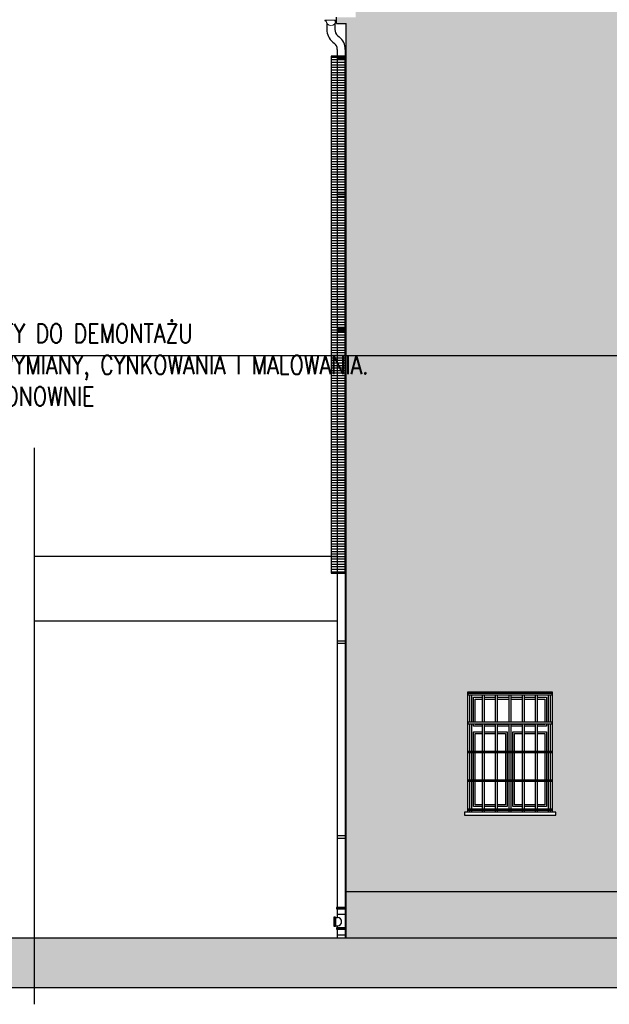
# Model space of a CAD drawing. Header units: millimetres. Extents: x 50026 to 146998, y 1038179 to 1573505.
# Tile 108 of 122: x 50865 to 51600, y 1054590 to 1055817. Entities that reach past the tile are written whole.
import ezdxf

# ---------------------------------------------------------------- set-up
doc = ezdxf.new("R2010")
doc.units = ezdxf.units.MM
doc.header["$LTSCALE"] = 0.025
doc.linetypes.add('CONTINU', pattern=[0])
for name, color, linetype in [('1', 7, 'Continuous'), ('NAPISY', 2, 'Continuous'), ('szrafy', 8, 'Continuous'), ('ściany', 5, 'Continuous')]:
    doc.layers.add(name, color=color, linetype=linetype)
doc.layers.add('A_Kreskowanie', color=8, linetype='Continuous', lineweight=5)
doc.styles.add('KS', font='romans.shx', dxfattribs={"width": 0.8, "height": 17.5})

# ---------------------------------------------------------------- blocks, each defined once
blk = doc.blocks.new('3')
at = {"layer": 'ściany'}
h = blk.add_hatch(color=253, dxfattribs=at)
h.dxf.hatch_style = 1
h.paths.add_polyline_path([(53115.7, 1055811.6), (53127.7, 1055811.6), (53127.7, 1055819.6), (53103.7, 1055819.6), (53103.7, 1055857.6), (53103.7, 1055877.6), (52193.7, 1055941.3), (51283.7, 1055877.6), (51283.7, 1055857.6), (51283.7, 1055819.6), (51259.7, 1055819.6), (51259.7, 1055811.6), (51271.7, 1055811.6), (51271.7, 1054729.8), (51616.2, 1054729.8), (51616.2, 1055835.7), (52247.8, 1055835.7), (52247.8, 1054729.8), (53115.7, 1054729.8)])
h.paths.add_polyline_path([(51528.7, 1054979.1), (51528.7, 1054829.1), (51533.1, 1054829.1), (51533.1, 1054825.2), (51419.3, 1054825.2), (51419.3, 1054829.1), (51423.7, 1054829.1), (51423.7, 1054979.1)], flags=16)
h.paths.add_polyline_path([(51528.7, 1054977), (51528.7, 1054975.1), (51526.5, 1054975.1), (51526.5, 1054941.1), (51528.7, 1054941.1), (51528.7, 1054939.1), (51526.5, 1054939.1), (51526.5, 1054905.1), (51528.7, 1054905.1), (51528.7, 1054903.1), (51526.5, 1054903.1), (51526.5, 1054869.1), (51528.7, 1054869.1), (51528.7, 1054867.2), (51526.5, 1054867.2), (51526.5, 1054833.2), (51528.7, 1054833.2), (51528.7, 1054831.2), (51423.7, 1054831.2), (51423.7, 1054833.2), (51425.9, 1054833.2), (51425.9, 1054867.2), (51423.7, 1054867.2), (51423.7, 1054869.1), (51425.9, 1054869.1), (51425.9, 1054903.1), (51423.7, 1054903.1), (51423.7, 1054905.1), (51425.9, 1054905.1), (51425.9, 1054939.1), (51423.7, 1054939.1), (51423.7, 1054941.1), (51425.9, 1054941.1), (51425.9, 1054975.1), (51423.7, 1054975.1), (51423.7, 1054977)], flags=0)
h.paths.add_polyline_path([(51507.9, 1054970), (51494.4, 1054970), (51494.4, 1054972.1), (51507.9, 1054972.1)], flags=0)
h.paths.add_polyline_path([(51507.9, 1054927), (51494.4, 1054927), (51494.4, 1054938.2), (51507.9, 1054938.2)], flags=0)
h.paths.add_polyline_path([(51491.8, 1054970), (51477.5, 1054970), (51477.5, 1054972.1), (51491.8, 1054972.1)], flags=0)
h.paths.add_polyline_path([(51491.8, 1054936.1), (51477.5, 1054936.1), (51477.5, 1054938.2), (51491.8, 1054938.2)], flags=0)
h.paths.add_polyline_path([(51507.9, 1054836.1), (51494.4, 1054836.1), (51494.4, 1054838.2), (51507.9, 1054838.2)], flags=0)
h.paths.add_polyline_path([(51474.9, 1054970), (51460.6, 1054970), (51460.6, 1054972.1), (51474.9, 1054972.1)], flags=0)
h.paths.add_polyline_path([(51474.9, 1054936.1), (51460.6, 1054936.1), (51460.6, 1054938.2), (51474.9, 1054938.2)], flags=0)
h.paths.add_polyline_path([(51458, 1054970), (51444.5, 1054970), (51444.5, 1054972.1), (51458, 1054972.1)], flags=0)
h.paths.add_polyline_path([(51458, 1054927), (51444.5, 1054927), (51444.5, 1054938.2), (51458, 1054938.2)], flags=0)
h.paths.add_polyline_path([(51458, 1054836.1), (51444.5, 1054836.1), (51444.5, 1054838.2), (51458, 1054838.2)], flags=0)

msp = doc.modelspace()

# ---------------------------------------------------------------- hatches: boundary and pattern name
at = {"layer": 'szrafy'}
h = msp.add_hatch(dxfattribs=at)
h.set_pattern_fill('LINE', color=1, style=0)
h.set_pattern_definition([(0, (-1859.487, 2978.088), (0, 3.175), [])])
h.paths.add_polyline_path([(51270.76996, 1055771.16573), (51253.33705, 1055771.16573), (51253.33705, 1055126.75701), (51270.76996, 1055126.75701)])
at = {"layer": 'ściany'}
h = msp.add_hatch(color=24, dxfattribs=at)
h.dxf.hatch_style = 1
h.paths.add_polyline_path([(53115.70008, 1054729.79258), (51831.70008, 1054729.79258), (51831.70008, 1054702.57617), (51848.69176, 1054702.57617), (51848.69176, 1054687.57617), (51878.69176, 1054687.57617), (51878.69176, 1054672.57617), (53115.70008, 1054672.57617)])
h.paths.add_polyline_path([(51726.70008, 1054729.79258), (51271.70008, 1054729.79258), (51271.70008, 1054672.57617), (51679.7084, 1054672.57617), (51679.7084, 1054687.57617), (51709.7084, 1054687.57617), (51709.7084, 1054702.57617), (51726.70008, 1054702.57617)])
h = msp.add_hatch(dxfattribs=at)
h.set_pattern_fill('AR-B816,_O', color=1, scale=0.06)
h.set_pattern_definition([(0, (-8881.742, 526040.032), (0, 12.192), []), (90, (-8881.742, 526040.032), (-12.192, 12.192), [12.192, -12.192])])
h.paths.add_polyline_path([(53115.70008, 1054729.79258), (51831.70008, 1054729.79258), (51831.70008, 1054702.57617), (51848.69176, 1054702.57617), (51848.69176, 1054687.57617), (51878.69176, 1054687.57617), (51878.69176, 1054672.57617), (53115.70008, 1054672.57617)])
h.paths.add_polyline_path([(51679.7084, 1054687.57617), (51709.7084, 1054687.57617), (51709.7084, 1054702.57617), (51726.70008, 1054702.57617), (51726.70008, 1054729.79258), (51271.70008, 1054729.79258), (51271.70008, 1054672.57617), (51679.7084, 1054672.57617)])
h = msp.add_hatch(color=5, dxfattribs=at)
h.dxf.hatch_style = 1
h.paths.add_polyline_path([(50672.97062, 1054672.57617), (53549.37279, 1054672.57617), (53549.37279, 1054609.9322), (50672.97062, 1054609.9322)])

# ---------------------------------------------------------------- linework, layer by layer
at = {"layer": '1', "color": 7, "linetype": 'Continuous', "ltscale": 5}
for p, q in [((51247.73811, 1055812.30057), (51247.73811, 1055804.3952)), ((51257.73811, 1055811.80266), (51257.73811, 1055804.3952)), ((51261.49875, 1055796.58044), (51263.24868, 1055795.18329)), ((51255.2594, 1055788.76569), (51257.00932, 1055787.36854)), ((51260.76996, 1055779.55378), (51260.76996, 1054710.27556)), ((51270.76996, 1055779.55378), (51270.76996, 1054710.27556)), ((51258.77417, 1054697.54301), (51261.26436, 1054697.54301)), ((51260.76996, 1054701.77157), (51260.76996, 1054697.54301)), ((51270.76996, 1054701.77157), (51270.76996, 1054684.80876)), ((51258.77417, 1054687.54301), (51261.26436, 1054687.54301)), ((51260.76996, 1054687.54301), (51260.76996, 1054684.80876)), ((51260.76996, 1054676.30477), (51260.76996, 1054672.57617)), ((51270.76996, 1054676.30477), (51270.76996, 1054672.57617))]:
    msp.add_line(p, q, dxfattribs=at)
at = {"layer": '1', "color": 7, "linetype": 'CONTINU'}
for p, q in [((51270.76996, 1054710.27556), (51260.76996, 1054710.27556)), ((51258.77417, 1054697.72529), (51256.38213, 1054697.72529)), ((51258.77417, 1054697.07967), (51256.38213, 1054697.07967)), ((51258.77417, 1054696.20602), (51256.38213, 1054696.20602)), ((51258.77417, 1054695.11892), (51256.38213, 1054695.11892)), ((51258.77417, 1054693.3445), (51256.38213, 1054693.3445)), ((51258.77417, 1054691.74152), (51256.38213, 1054691.74152)), ((51258.77417, 1054697.54301), (51258.77417, 1054687.54301)), ((51258.77417, 1054689.9671), (51256.38213, 1054689.9671)), ((51258.77417, 1054688.88), (51256.38213, 1054688.88)), ((51258.77417, 1054688.00635), (51256.38213, 1054688.00635)), ((51258.77417, 1054687.36073), (51256.38213, 1054687.36073)), ((51270.76996, 1054684.80876), (51260.76996, 1054684.80876))]:
    msp.add_line(p, q, dxfattribs=at)
for points in [[(51271.39997, 1054710.27556), (51260.13996, 1054710.27556, 0.4142135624), (51259.83996, 1054709.97556), (51259.83996, 1054708.87572, 0.4142135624), (51260.13996, 1054708.57572), (51271.39997, 1054708.57572, 0.4142135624), (51271.69997, 1054708.87572), (51271.69997, 1054709.97556, 0.4142135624)], [(51271.03593, 1054708.57572), (51260.50399, 1054708.57572), (51260.50399, 1054702.07157, 0.4142135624), (51260.80399, 1054701.77157), (51270.73593, 1054701.77157, 0.4142135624), (51271.03593, 1054702.07157)], [(51258.47417, 1054698.35271), (51256.68213, 1054698.35271, 0.4142135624), (51256.38213, 1054698.05271), (51256.38213, 1054687.03331, 0.4142135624), (51256.68213, 1054686.73331), (51258.47417, 1054686.73331, 0.4142135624), (51258.77417, 1054687.03331), (51258.77417, 1054698.05271, 0.4142135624)], [(51271.39997, 1054684.80876), (51260.13996, 1054684.80876, 0.4142135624), (51259.83996, 1054684.50876), (51259.83996, 1054683.40892, 0.4142135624), (51260.13996, 1054683.10892), (51271.39997, 1054683.10892, 0.4142135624), (51271.69997, 1054683.40892), (51271.69997, 1054684.50876, 0.4142135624)], [(51271.03593, 1054683.10892), (51260.50399, 1054683.10892), (51260.50399, 1054676.60477, 0.4142135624), (51260.80399, 1054676.30477), (51270.73593, 1054676.30477, 0.4142135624), (51271.03593, 1054676.60477)]]:
    msp.add_lwpolyline(points, format="xyb", close=True, dxfattribs=at)
at = {"layer": '1', "color": 7, "linetype": 'Continuous', "ltscale": 5}
for centre, radius, start, end in [((51267.73811, 1055804.3952), 20, 180, 231.3958897), ((51267.73811, 1055804.3952), 10, 180, 231.3958897), ((51250.76996, 1055779.55378), 20, 0, 51.3958897), ((51250.76996, 1055779.55378), 10, 0, 51.3958897)]:
    msp.add_arc(centre, radius, start, end, dxfattribs=at)
at = {"layer": '1', "color": 7, "linetype": 'CONTINU'}
msp.add_arc((51261.26436, 1054692.54301), 5, 270, 90, dxfattribs=at)
at = {"layer": 'A_Kreskowanie', "color": 2, "linetype": 'CONTINU'}
msp.add_line((51258.17871, 1055816.18059), (51246.17871, 1055816.18059), dxfattribs=at)
for centre in [(51246.17871, 1055815.41324), (51258.17871, 1055815.41324)]:
    msp.add_circle(centre, 0.76735, dxfattribs=at)
msp.add_arc((51252.94606, 1055815.41324), 6, 180, 0, dxfattribs=at)
at = {"layer": 'NAPISY', "linetype": 'Continuous', "ltscale": 0.2}
msp.add_line((50597.71419, 1055397.96685), (52060.7347, 1055397.96685), dxfattribs=at)
at = {"layer": 'szrafy', "color": 7}
msp.add_lwpolyline([(51270.76996, 1055771.16573), (51253.33705, 1055771.16573), (51253.33705, 1055126.75701), (51270.76996, 1055126.75701)], close=True, dxfattribs=at)
at = {"layer": 'ściany', "color": 2}
for p, q in [((51259.70008, 1055811.63367), (51259.70008, 1055819.63367)), ((51259.70008, 1055811.63367), (51271.70008, 1055811.63367)), ((51271.70008, 1054672.57617), (51271.70008, 1055811.63367)), ((50882.75812, 1055282.98507), (50882.75812, 1054589.56107)), ((51260.76996, 1055147.4581), (50882.75812, 1055147.4581)), ((50882.75812, 1055067.62413), (51260.76996, 1055067.62413))]:
    msp.add_line(p, q, dxfattribs=at)
at = {"layer": 'ściany', "color": 1}
for p, q in [((51270.76996, 1055771.16573), (51260.76996, 1055771.16573)), ((51270.76996, 1055767.85197), (51260.76996, 1055767.85197)), ((51270.76996, 1055599.11567), (51260.76996, 1055599.11567)), ((51270.76996, 1055595.80192), (51260.76996, 1055595.80192)), ((51270.76996, 1055431.4027), (51260.76996, 1055431.4027)), ((51270.76996, 1055428.08895), (51260.76996, 1055428.08895)), ((51270.76996, 1055242.62114), (51260.76996, 1055242.62114)), ((51270.76996, 1055239.30738), (51260.76996, 1055239.30738)), ((51270.76996, 1055042.30647), (51260.76996, 1055042.30647)), ((51270.76996, 1055038.99271), (51260.76996, 1055038.99271)), ((51270.76996, 1054799.63958), (51260.76996, 1054799.63958)), ((51270.76996, 1054796.32583), (51260.76996, 1054796.32583))]:
    msp.add_line(p, q, dxfattribs=at)
at = {"layer": 'ściany', "color": 7}
for p, q in [((51425.91482, 1054977.01746), (51425.91482, 1054979.10908)), ((51425.91482, 1054941.05504), (51425.91482, 1054975.05038)), ((51428.44802, 1054977.01746), (51428.44802, 1054979.10908)), ((51428.44802, 1054941.05504), (51428.44802, 1054975.05038)), ((51441.97219, 1054977.01746), (51441.97219, 1054979.10908)), ((51441.97219, 1054941.05504), (51441.97219, 1054975.05038)), ((51444.5054, 1054977.01746), (51444.5054, 1054979.10908)), ((51444.5054, 1054941.05504), (51444.5054, 1054975.05038)), ((51458.02957, 1054977.01746), (51458.02957, 1054979.10908)), ((51458.02957, 1054941.05504), (51458.02957, 1054975.05038)), ((51460.56277, 1054977.01746), (51460.56277, 1054979.10908)), ((51460.56277, 1054941.05504), (51460.56277, 1054975.05038)), ((51474.9245, 1054977.01746), (51474.9245, 1054979.10908)), ((51474.9245, 1054941.05504), (51474.9245, 1054975.05038)), ((51477.4577, 1054977.01746), (51477.4577, 1054979.10908)), ((51477.4577, 1054941.05504), (51477.4577, 1054975.05038)), ((51491.83739, 1054977.01746), (51491.83739, 1054979.10908)), ((51491.83739, 1054941.05504), (51491.83739, 1054975.05038)), ((51494.37059, 1054977.01746), (51494.37059, 1054979.10908)), ((51494.37059, 1054941.05504), (51494.37059, 1054975.05038)), ((51507.89476, 1054977.01746), (51507.89476, 1054979.10908)), ((51507.89476, 1054941.05504), (51507.89476, 1054975.05038)), ((51510.42797, 1054977.01746), (51510.42797, 1054979.10908)), ((51510.42797, 1054941.05504), (51510.42797, 1054975.05038)), ((51523.95214, 1054977.01746), (51523.95214, 1054979.10908)), ((51523.95214, 1054941.05504), (51523.95214, 1054975.05038)), ((51526.48534, 1054977.01746), (51526.48534, 1054979.10908)), ((51526.48534, 1054941.05504), (51526.48534, 1054975.05038)), ((51425.91482, 1054905.09262), (51425.91482, 1054939.08796)), ((51428.44802, 1054905.09262), (51428.44802, 1054939.08796)), ((51441.97219, 1054905.09262), (51441.97219, 1054939.08796)), ((51444.5054, 1054905.09262), (51444.5054, 1054939.08796)), ((51458.02957, 1054905.09262), (51458.02957, 1054939.08796)), ((51460.56277, 1054905.09262), (51460.56277, 1054939.08796)), ((51474.9245, 1054905.09262), (51474.9245, 1054939.08796)), ((51477.4577, 1054905.09262), (51477.4577, 1054939.08796)), ((51491.83739, 1054905.09262), (51491.83739, 1054939.08796)), ((51494.37059, 1054905.09262), (51494.37059, 1054939.08796)), ((51507.89476, 1054905.09262), (51507.89476, 1054939.08796)), ((51510.42797, 1054905.09262), (51510.42797, 1054939.08796)), ((51523.95214, 1054905.09262), (51523.95214, 1054939.08796)), ((51526.48534, 1054905.09262), (51526.48534, 1054939.08796)), ((51425.91482, 1054869.13019), (51425.91482, 1054903.12554)), ((51428.44802, 1054869.13019), (51428.44802, 1054903.12554)), ((51441.97219, 1054869.13019), (51441.97219, 1054903.12554)), ((51444.5054, 1054869.13019), (51444.5054, 1054903.12554)), ((51458.02957, 1054869.13019), (51458.02957, 1054903.12554)), ((51460.56277, 1054869.13019), (51460.56277, 1054903.12554)), ((51474.9245, 1054869.13019), (51474.9245, 1054903.12554)), ((51477.4577, 1054869.13019), (51477.4577, 1054903.12554)), ((51491.83739, 1054869.13019), (51491.83739, 1054903.12554)), ((51494.37059, 1054869.13019), (51494.37059, 1054903.12554)), ((51507.89476, 1054869.13019), (51507.89476, 1054903.12554)), ((51510.42797, 1054869.13019), (51510.42797, 1054903.12554)), ((51523.95214, 1054869.13019), (51523.95214, 1054903.12554)), ((51526.48534, 1054869.13019), (51526.48534, 1054903.12554)), ((51425.91482, 1054833.16777), (51425.91482, 1054867.16311)), ((51428.44802, 1054833.16777), (51428.44802, 1054867.16311)), ((51441.97219, 1054833.16777), (51441.97219, 1054867.16311)), ((51444.5054, 1054833.16777), (51444.5054, 1054867.16311)), ((51458.02957, 1054833.16777), (51458.02957, 1054867.16311)), ((51460.56277, 1054833.16777), (51460.56277, 1054867.16311)), ((51474.9245, 1054833.16777), (51474.9245, 1054867.16311)), ((51477.4577, 1054833.16777), (51477.4577, 1054867.16311)), ((51491.83739, 1054833.16777), (51491.83739, 1054867.16311)), ((51494.37059, 1054833.16777), (51494.37059, 1054867.16311)), ((51507.89476, 1054833.16777), (51507.89476, 1054867.16311)), ((51510.42797, 1054833.16777), (51510.42797, 1054867.16311)), ((51523.95214, 1054833.16777), (51523.95214, 1054867.16311)), ((51526.48534, 1054833.16777), (51526.48534, 1054867.16311)), ((51425.91482, 1054829.10908), (51425.91482, 1054831.20069)), ((51428.44802, 1054829.10908), (51428.44802, 1054831.20069)), ((51441.97219, 1054829.10908), (51441.97219, 1054831.20069)), ((51444.5054, 1054829.10908), (51444.5054, 1054831.20069)), ((51458.02957, 1054829.10908), (51458.02957, 1054831.20069)), ((51460.56277, 1054829.10908), (51460.56277, 1054831.20069)), ((51474.9245, 1054829.10908), (51474.9245, 1054831.20069)), ((51477.4577, 1054829.10908), (51477.4577, 1054831.20069)), ((51491.83739, 1054829.10908), (51491.83739, 1054831.20069)), ((51494.37059, 1054829.10908), (51494.37059, 1054831.20069)), ((51507.89476, 1054829.10908), (51507.89476, 1054831.20069)), ((51510.42797, 1054829.10908), (51510.42797, 1054831.20069)), ((51523.95214, 1054829.10908), (51523.95214, 1054831.20069)), ((51526.48534, 1054829.10908), (51526.48534, 1054831.20069)), ((51726.70008, 1054729.79258), (51271.70008, 1054729.79258))]:
    msp.add_line(p, q, dxfattribs=at)
at = {"layer": 'ściany', "color": 2}
for points in [[(51423.70008, 1054979.10908), (51528.70008, 1054979.10908), (51528.70008, 1054829.10908), (51423.70008, 1054829.10908)], [(50672.97062, 1054672.57617), (53549.37279, 1054672.57617), (53549.37279, 1054609.9322), (50672.97062, 1054609.9322)]]:
    msp.add_lwpolyline(points, close=True, dxfattribs=at)
at = {"layer": 'ściany', "color": 7}
for points in [[(51528.70008, 1054977.01746), (51423.70008, 1054977.01746), (51423.70008, 1054975.05038), (51528.70008, 1054975.05038)], [(51528.70008, 1054941.05504), (51423.70008, 1054941.05504), (51423.70008, 1054939.08796), (51528.70008, 1054939.08796)], [(51528.70008, 1054903.12554), (51423.70008, 1054903.12554), (51423.70008, 1054905.09262), (51528.70008, 1054905.09262)], [(51528.70008, 1054867.16311), (51423.70008, 1054867.16311), (51423.70008, 1054869.13019), (51528.70008, 1054869.13019)], [(51533.10291, 1054829.10908), (51419.29725, 1054829.10908), (51419.29725, 1054825.21381), (51533.10291, 1054825.21381)], [(51528.70008, 1054831.20069), (51423.70008, 1054831.20069), (51423.70008, 1054833.16777), (51528.70008, 1054833.16777)]]:
    msp.add_lwpolyline(points, close=True, dxfattribs=at)
for points in [[(51430.70008, 1054941.05504), (51430.70008, 1054972.10908), (51441.97219, 1054972.10908)], [(51430.70008, 1054941.05504), (51430.70008, 1054972.10908), (51441.97219, 1054972.10908)], [(51444.5054, 1054972.10908), (51458.02957, 1054972.10908)], [(51444.5054, 1054972.10908), (51458.02957, 1054972.10908)], [(51460.56277, 1054972.10908), (51474.9245, 1054972.10908)], [(51460.56277, 1054972.10908), (51474.9245, 1054972.10908)], [(51477.4577, 1054972.10908), (51491.83739, 1054972.10908)], [(51477.4577, 1054972.10908), (51491.83739, 1054972.10908)], [(51494.37059, 1054972.10908), (51507.89476, 1054972.10908)], [(51494.37059, 1054972.10908), (51507.89476, 1054972.10908)], [(51510.42797, 1054972.10908), (51521.70008, 1054972.10908), (51521.70008, 1054941.05504)], [(51510.42797, 1054972.10908), (51521.70008, 1054972.10908), (51521.70008, 1054941.05504)], [(51430.70008, 1054936.11989), (51430.70008, 1054939.08796)], [(51441.97219, 1054936.11989), (51430.70008, 1054936.11989), (51430.70008, 1054939.08796)], [(51521.70008, 1054939.08796), (51521.70008, 1054936.11989), (51510.42797, 1054936.11989)], [(51521.70008, 1054939.08796), (51521.70008, 1054936.11989)], [(51430.70008, 1054905.09262), (51430.70008, 1054929.11989)], [(51430.70008, 1054905.09262), (51430.70008, 1054929.11989), (51441.97219, 1054929.11989)], [(51458.02957, 1054936.11989), (51444.5054, 1054936.11989)], [(51444.5054, 1054929.11989), (51458.02957, 1054929.11989)], [(51474.9245, 1054936.11989), (51460.56277, 1054936.11989)], [(51460.56277, 1054929.11989), (51472.70008, 1054929.11989), (51472.70008, 1054905.09262)], [(51491.83739, 1054936.11989), (51477.4577, 1054936.11989)], [(51479.70008, 1054905.09262), (51479.70008, 1054929.11989), (51491.83739, 1054929.11989)], [(51507.89476, 1054936.11989), (51494.37059, 1054936.11989)], [(51494.37059, 1054929.11989), (51507.89476, 1054929.11989)], [(51510.42797, 1054929.11989), (51521.70008, 1054929.11989), (51521.70008, 1054905.09262)], [(51521.70008, 1054929.11989), (51521.70008, 1054905.09262)], [(51430.70008, 1054869.13019), (51430.70008, 1054903.12554)], [(51430.70008, 1054869.13019), (51430.70008, 1054903.12554)], [(51472.70008, 1054903.12554), (51472.70008, 1054869.13019)], [(51479.70008, 1054869.13019), (51479.70008, 1054903.12554)], [(51521.70008, 1054903.12554), (51521.70008, 1054869.13019)], [(51521.70008, 1054903.12554), (51521.70008, 1054869.13019)], [(51441.97219, 1054836.10908), (51430.70008, 1054836.10908), (51430.70008, 1054867.16311)], [(51441.97219, 1054836.10908), (51430.70008, 1054836.10908), (51430.70008, 1054867.16311)], [(51472.70008, 1054867.16311), (51472.70008, 1054836.10908), (51460.56277, 1054836.10908)], [(51491.83739, 1054836.10908), (51479.70008, 1054836.10908), (51479.70008, 1054867.16311)], [(51521.70008, 1054867.16311), (51521.70008, 1054836.10908), (51510.42797, 1054836.10908)], [(51521.70008, 1054867.16311), (51521.70008, 1054836.10908), (51510.42797, 1054836.10908)], [(51458.02957, 1054836.10908), (51444.5054, 1054836.10908)], [(51458.02957, 1054836.10908), (51444.5054, 1054836.10908)], [(51472.70008, 1054836.10908), (51460.56277, 1054836.10908)], [(51491.83739, 1054836.10908), (51479.70008, 1054836.10908)], [(51507.89476, 1054836.10908), (51494.37059, 1054836.10908)], [(51507.89476, 1054836.10908), (51494.37059, 1054836.10908)]]:
    msp.add_lwpolyline(points, dxfattribs=at)
at = {"layer": 'ściany', "color": 1}
for points in [[(51432.7917, 1054941.05504), (51432.7917, 1054970.01746), (51441.97219, 1054970.01746)], [(51444.5054, 1054970.01746), (51458.02957, 1054970.01746)], [(51460.56277, 1054970.01746), (51474.9245, 1054970.01746)], [(51477.4577, 1054970.01746), (51491.83739, 1054970.01746)], [(51494.37059, 1054970.01746), (51507.89476, 1054970.01746)], [(51510.42797, 1054970.01746), (51519.60846, 1054970.01746), (51519.60846, 1054941.05504)], [(51441.97219, 1054938.21151), (51432.7917, 1054938.21151), (51432.7917, 1054939.08796)], [(51458.02957, 1054938.21151), (51444.5054, 1054938.21151)], [(51474.9245, 1054938.21151), (51460.56277, 1054938.21151)], [(51491.83739, 1054938.21151), (51477.4577, 1054938.21151)], [(51507.89476, 1054938.21151), (51494.37059, 1054938.21151)], [(51519.60846, 1054939.08796), (51519.60846, 1054938.21151), (51510.42797, 1054938.21151)], [(51432.7917, 1054905.09262), (51432.7917, 1054927.02827), (51441.97219, 1054927.02827)], [(51444.5054, 1054927.02827), (51458.02957, 1054927.02827)], [(51460.56277, 1054927.02827), (51470.60846, 1054927.02827), (51470.60846, 1054905.09262)], [(51481.7917, 1054905.09262), (51481.7917, 1054927.02827), (51491.83739, 1054927.02827)], [(51494.37059, 1054927.02827), (51507.89476, 1054927.02827)], [(51510.42797, 1054927.02827), (51519.60846, 1054927.02827), (51519.60846, 1054905.09262)], [(51432.7917, 1054869.13019), (51432.7917, 1054903.12554)], [(51470.60846, 1054903.12554), (51470.60846, 1054869.13019)], [(51481.7917, 1054869.13019), (51481.7917, 1054903.12554)], [(51519.60846, 1054903.12554), (51519.60846, 1054869.13019)], [(51441.97219, 1054838.20069), (51432.7917, 1054838.20069), (51432.7917, 1054867.16311)], [(51470.60846, 1054867.16311), (51470.60846, 1054838.20069), (51460.56277, 1054838.20069)], [(51491.83739, 1054838.20069), (51481.7917, 1054838.20069), (51481.7917, 1054867.16311)], [(51519.60846, 1054867.16311), (51519.60846, 1054838.20069), (51510.42797, 1054838.20069)], [(51458.02957, 1054838.20069), (51444.5054, 1054838.20069)], [(51507.89476, 1054838.20069), (51494.37059, 1054838.20069)]]:
    msp.add_lwpolyline(points, dxfattribs=at)

# ---------------------------------------------------------------- block references
at = {"layer": 'szrafy', "color": 24}
msp.add_blockref('3', (0, 0), dxfattribs=at)

# ---------------------------------------------------------------- texts
at = {"layer": 'NAPISY', "linetype": 'Continuous', "ltscale": 0.2, "insert": (50649.03936, 1055437.36641), "char_height": 23.52, "width": 897.1613802, "attachment_point": 1, "style": 'KS'}
msp.add_mtext('WSZYSTKIE KRATY DO DEMONTAŻU \\PNAPRAWY LUB WYMIANY, CYNKOWANIA I MALOWANIA.\\PZAMONTOWAĆ PONOWNIE', dxfattribs=at)

doc.saveas('drawing.dxf')
